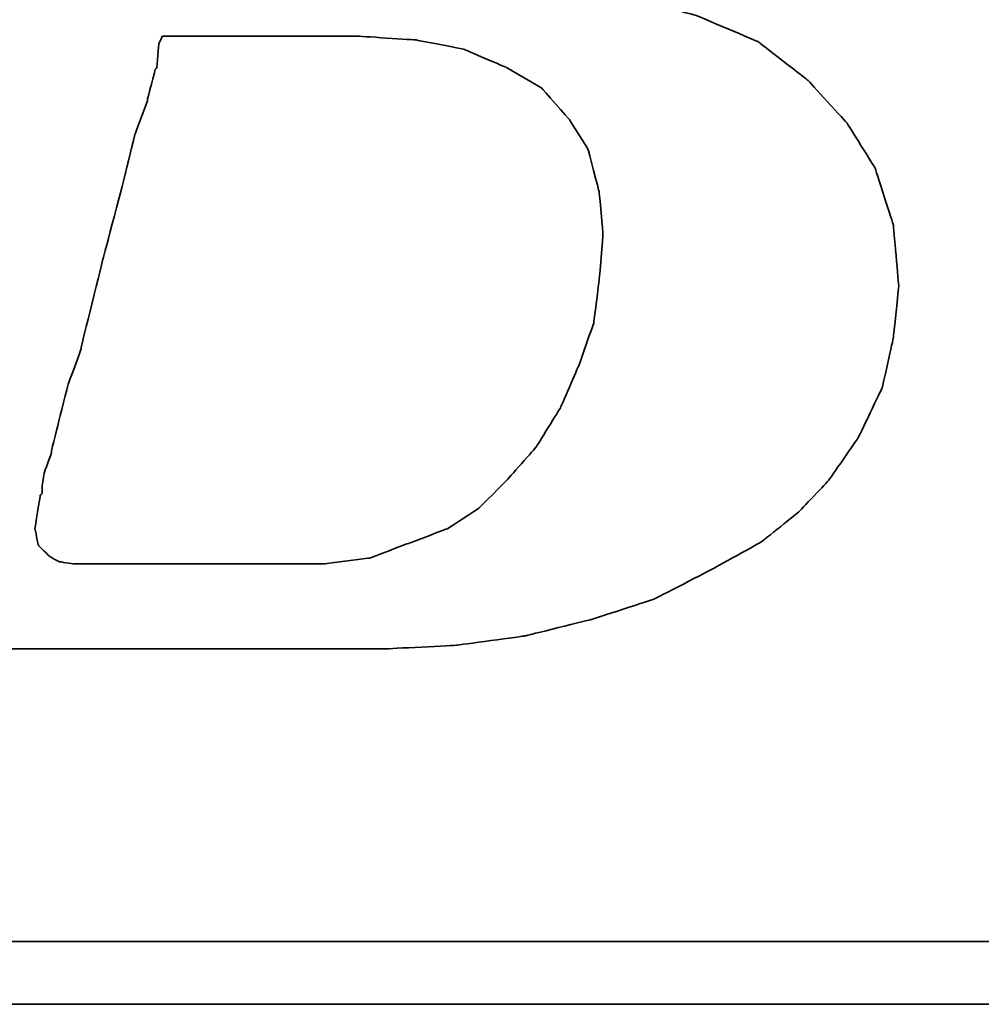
# Model space of a CAD drawing. Header units: millimetres. Extents: x 16 to 1153, y -526 to 762.
# Tile 21 of 42: x 63.51 to 63.874, y 43.11 to 43.483. Entities that reach past the tile are written whole.
import ezdxf

# ---------------------------------------------------------------- set-up
doc = ezdxf.new("R2010")
doc.units = ezdxf.units.MM
doc.layers.add('DIM', color=4, linetype='CONTINUOUS')
doc.layers.add('layer 1', color=7, linetype='CONTINUOUS')

# ---------------------------------------------------------------- blocks, each defined once
blk = doc.blocks.new('TBI MOTION logo(完整正式版)')
at = {"layer": 'layer 1', "color": 22, "lineweight": 35}
for points, knots in [([(-64.65375, -6.86375), (-64.65375, -6.86375), (-64.84375, -7.29625), (-64.84375, -7.29625), (-64.84375, -7.29625), (-64.84375, -7.29625), (-64.86875, -7.34375), (-64.86875, -7.34375), (-64.86875, -7.34375), (-64.86875, -7.34375), (-64.86875, -7.36875), (-64.86875, -7.36875), (-64.86875, -7.36875), (-64.86875, -7.36875), (-65.15375, -7.65375), (-65.15375, -7.65375), (-65.15375, -7.65375), (-65.15375, -7.65375), (-65.17875, -7.65375), (-65.17875, -7.65375), (-65.17875, -7.65375), (-65.17875, -7.65375), (-65.20375, -7.67875), (-65.20375, -7.67875), (-65.20375, -7.67875), (-65.20375, -7.67875), (-65.58875, -7.87125), (-65.58875, -7.87125), (-65.58875, -7.87125), (-65.58875, -7.87125), (-65.63375, -7.87125), (-65.63375, -7.87125), (-65.63375, -7.87125), (-65.63375, -7.87125), (-65.65875, -7.89375), (-65.65875, -7.89375), (-65.65875, -7.89375), (-65.65875, -7.89375), (-66.09375, -7.94375), (-66.09375, -7.94375), (-66.09375, -7.94375), (-66.09375, -7.94375), (-66.11375, -7.94375), (-66.11375, -7.94375), (-66.11375, -7.94375), (-66.11375, -7.94375), (-66.16375, -7.94375), (-66.16375, -7.94375), (-66.16375, -7.94375), (-66.16375, -7.94375), (-66.30875, -7.94375), (-66.30875, -7.94375), (-66.30875, -7.94375), (-66.30875, -7.94375), (-66.69375, -7.94375), (-66.69375, -7.94375), (-66.69375, -7.94375), (-66.69375, -7.94375), (-67.07375, -7.94375), (-67.07375, -7.94375), (-67.07375, -7.94375), (-67.07375, -7.94375), (-67.12375, -7.94375), (-67.12375, -7.94375), (-67.12375, -7.94375), (-67.12375, -7.94375), (-67.12375, -7.96625), (-67.12375, -7.96625), (-67.12375, -7.96625), (-67.12375, -7.96625), (-67.14875, -7.99125), (-67.14875, -7.99125), (-67.14875, -7.99125), (-67.14875, -7.99125), (-67.24375, -8.34875), (-67.24375, -8.34875), (-67.24375, -8.34875), (-67.24375, -8.34875), (-67.31375, -8.68625), (-67.31375, -8.68625), (-67.31375, -8.68625), (-67.31375, -8.68625), (-67.26875, -8.68625), (-67.26875, -8.68625), (-67.26875, -8.68625), (-67.26875, -8.68625), (-67.07375, -8.68625), (-67.07375, -8.68625), (-67.07375, -8.68625), (-67.07375, -8.68625), (-66.54875, -8.68625), (-66.54875, -8.68625), (-66.54875, -8.68625), (-66.54875, -8.68625), (-65.82625, -8.68625), (-65.82625, -8.68625), (-65.82625, -8.68625), (-65.82625, -8.68625), (-65.01375, -8.68625), (-65.01375, -8.68625), (-65.01375, -8.68625), (-65.01375, -8.68625), (-64.05375, -8.68625), (-64.05375, -8.68625), (-64.05375, -8.68625), (-64.05375, -8.68625), (-62.08375, -8.68625), (-62.08375, -8.68625), (-62.08375, -8.68625), (-62.08375, -8.68625), (-60.06875, -8.68625), (-60.06875, -8.68625), (-60.06875, -8.68625), (-60.06875, -8.68625), (-59.10875, -8.68625), (-59.10875, -8.68625), (-59.10875, -8.68625), (-59.10875, -8.68625), (-58.29375, -8.68625), (-58.29375, -8.68625), (-58.29375, -8.68625), (-58.29375, -8.68625), (-57.57375, -8.68625), (-57.57375, -8.68625), (-57.57375, -8.68625), (-57.57375, -8.68625), (-57.04875, -8.68625), (-57.04875, -8.68625), (-57.04875, -8.68625), (-57.04875, -8.68625), (-56.85375, -8.68625), (-56.85375, -8.68625), (-56.85375, -8.68625), (-56.85375, -8.68625), (-56.70875, -8.68625), (-56.70875, -8.68625), (-56.70875, -8.68625), (-56.70875, -8.68625), (-56.61375, -8.68625), (-56.61375, -8.68625), (-56.61375, -8.68625), (-56.61375, -8.68625), (-56.56875, -8.68625), (-56.56875, -8.68625), (-56.56875, -8.68625), (-56.56875, -8.68625), (-55.65375, -8.63875), (-55.65375, -8.63875), (-55.65375, -8.63875), (-55.65375, -8.63875), (-54.76875, -8.51875), (-54.76875, -8.51875), (-54.76875, -8.51875), (-54.76875, -8.51875), (-53.90375, -8.30375), (-53.90375, -8.30375), (-53.90375, -8.30375), (-53.90375, -8.30375), (-53.08875, -8.03875), (-53.08875, -8.03875), (-53.08875, -8.03875), (-53.08875, -8.03875), (-52.34375, -7.65375), (-52.34375, -7.65375), (-52.34375, -7.65375), (-52.34375, -7.65375), (-51.69875, -7.29625), (-51.69875, -7.29625), (-51.69875, -7.29625), (-51.69875, -7.29625), (-51.21875, -6.91125), (-51.21875, -6.91125), (-51.21875, -6.91125), (-51.21875, -6.91125), (-50.83375, -6.50375), (-50.83375, -6.50375), (-50.83375, -6.50375), (-50.83375, -6.50375), (-50.44875, -5.94875), (-50.44875, -5.94875), (-50.44875, -5.94875), (-50.44875, -5.94875), (-50.13875, -5.30375), (-50.13875, -5.30375), (-50.13875, -5.30375), (-50.13875, -5.30375), (-49.99375, -4.65375), (-49.99375, -4.65375), (-49.99375, -4.65375), (-49.99375, -4.65375), (-49.92375, -3.98375), (-49.92375, -3.98375), (-49.92375, -3.98375), (-49.92375, -3.98375), (-49.99375, -3.19374), (-49.99375, -3.19374), (-49.99375, -3.19374), (-49.99375, -3.19374), (-50.23374, -2.44874), (-50.23374, -2.44874), (-50.23374, -2.44874), (-50.23374, -2.44874), (-50.59375, -1.87374), (-50.59375, -1.87374), (-50.59375, -1.87374), (-50.59375, -1.87374), (-51.09875, -1.31874), (-51.09875, -1.31874), (-51.09875, -1.31874), (-51.09875, -1.31874), (-51.74375, -0.81875), (-51.74375, -0.81875), (-51.74375, -0.81875), (-51.74375, -0.81875), (-52.53875, -0.48125), (-52.53875, -0.48125), (-52.53875, -0.48125), (-52.53875, -0.48125), (-53.47375, -0.21875), (-53.47375, -0.21875), (-53.47375, -0.21875), (-53.47375, -0.21875), (-54.52875, -0.04874), (-54.52875, -0.04874), (-54.52875, -0.04874), (-54.52875, -0.04874), (-55.65375, 0.12125), (-55.65375, 0.12125), (-55.65375, 0.12125), (-55.65375, 0.12125), (-54.50375, 0.28624), (-54.50375, 0.28624), (-54.50375, 0.28624), (-54.50375, 0.28624), (-53.83375, 0.38124), (-53.83375, 0.38124), (-53.83375, 0.38124), (-53.83375, 0.38124), (-53.18375, 0.50125), (-53.18375, 0.50125), (-53.18375, 0.50125), (-53.18375, 0.50125), (-52.55875, 0.66874), (-52.55875, 0.66874), (-52.55875, 0.66874), (-52.55875, 0.66874), (-52.03375, 0.86124), (-52.03375, 0.86124), (-52.03375, 0.86124), (-52.03375, 0.86124), (-51.50374, 1.03124), (-51.50374, 1.03124), (-51.50374, 1.03124), (-51.50374, 1.03124), (-51.09875, 1.27125), (-51.09875, 1.27125), (-51.09875, 1.27125), (-51.09875, 1.27125), (-50.71375, 1.48624), (-50.71375, 1.48624), (-50.71375, 1.48624), (-50.71375, 1.48624), (-50.37625, 1.77625), (-50.37625, 1.77625), (-50.37625, 1.77625), (-50.37625, 1.77625), (-49.82375, 2.37625), (-49.82375, 2.37625), (-49.82375, 2.37625), (-49.82375, 2.37625), (-49.41875, 2.99625), (-49.41875, 2.99625), (-49.41875, 2.99625), (-49.41875, 2.99625), (-49.22375, 3.76625), (-49.22375, 3.76625), (-49.22375, 3.76625), (-49.22375, 3.76625), (-49.15375, 4.50874), (-49.15375, 4.50874), (-49.15375, 4.50874), (-49.15375, 4.50874), (-49.20375, 5.25125), (-49.20375, 5.25125), (-49.20375, 5.25125), (-49.20375, 5.25125), (-49.41875, 5.92625), (-49.41875, 5.92625), (-49.41875, 5.92625), (-49.41875, 5.92625), (-49.77875, 6.47625), (-49.77875, 6.47625), (-49.77875, 6.47625), (-49.77875, 6.47625), (-50.33125, 7.02624), (-50.33125, 7.02624), (-50.33125, 7.02624), (-50.33125, 7.02624), (-51.00125, 7.43625), (-51.00125, 7.43625), (-51.00125, 7.43625), (-51.00125, 7.43625), (-51.79375, 7.72625), (-51.79375, 7.72625), (-51.79375, 7.72625), (-51.79375, 7.72625), (-52.72875, 7.89124), (-52.72875, 7.89124), (-52.72875, 7.89124), (-52.72875, 7.89124), (-53.83375, 7.98625), (-53.83375, 7.98625), (-53.83375, 7.98625), (-53.83375, 7.98625), (-53.92875, 7.98625), (-53.92875, 7.98625), (-53.92875, 7.98625), (-53.92875, 7.98625), (-54.26375, 7.98625), (-54.26375, 7.98625), (-54.26375, 7.98625), (-54.26375, 7.98625), (-54.74375, 7.98625), (-54.74375, 7.98625), (-54.74375, 7.98625), (-54.74375, 7.98625), (-55.36875, 7.98625), (-55.36875, 7.98625), (-55.36875, 7.98625), (-55.36875, 7.98625), (-56.13375, 7.98625), (-56.13375, 7.98625), (-56.13375, 7.98625), (-56.13375, 7.98625), (-56.94875, 7.98625), (-56.94875, 7.98625), (-56.94875, 7.98625), (-56.94875, 7.98625), (-58.77625, 7.98625), (-58.77625, 7.98625), (-58.77625, 7.98625), (-58.77625, 7.98625), (-60.59875, 7.98625), (-60.59875, 7.98625), (-60.59875, 7.98625), (-60.59875, 7.98625), (-61.41375, 7.98625), (-61.41375, 7.98625), (-61.41375, 7.98625), (-61.41375, 7.98625), (-62.17875, 7.98625), (-62.17875, 7.98625), (-62.17875, 7.98625), (-62.17875, 7.98625), (-62.80375, 7.98625), (-62.80375, 7.98625), (-62.80375, 7.98625), (-62.80375, 7.98625), (-63.30625, 7.98625), (-63.30625, 7.98625), (-63.30625, 7.98625), (-63.30625, 7.98625), (-63.57375, 7.98625), (-63.57375, 7.98625), (-63.57375, 7.98625), (-63.57375, 7.98625), (-63.57375, 7.96375), (-63.57375, 7.96375), (-63.57375, 7.96375), (-63.57375, 7.96375), (-63.59875, 7.94125), (-63.59875, 7.94125), (-63.59875, 7.94125), (-63.59875, 7.94125), (-63.69375, 7.55625), (-63.69375, 7.55625), (-63.69375, 7.55625), (-63.69375, 7.55625), (-63.76375, 7.24624), (-63.76375, 7.24624), (-63.76375, 7.24624), (-63.76375, 7.24624), (-63.23875, 7.24624), (-63.23875, 7.24624), (-63.23875, 7.24624), (-63.23875, 7.24624), (-62.75875, 7.24624), (-62.75875, 7.24624), (-62.75875, 7.24624), (-62.75875, 7.24624), (-62.61125, 7.24624), (-62.61125, 7.24624), (-62.61125, 7.24624), (-62.61125, 7.24624), (-62.56625, 7.24624), (-62.56625, 7.24624), (-62.56625, 7.24624), (-62.56625, 7.24624), (-62.22875, 7.24624), (-62.22875, 7.24624), (-62.22875, 7.24624), (-62.22875, 7.24624), (-62.20375, 7.24624), (-62.20375, 7.24624), (-62.20375, 7.24624), (-62.20375, 7.24624), (-62.17875, 7.21875), (-62.17875, 7.21875), (-62.17875, 7.21875), (-62.17875, 7.21875), (-61.96375, 7.17125), (-61.96375, 7.17125), (-61.96375, 7.17125), (-61.96375, 7.17125), (-61.72375, 7.12624), (-61.72375, 7.12624), (-61.72375, 7.12624), (-61.72375, 7.12624), (-61.70375, 7.12624), (-61.70375, 7.12624), (-61.70375, 7.12624), (-61.70375, 7.12624), (-61.55875, 7.07624), (-61.55875, 7.07624), (-61.55875, 7.07624), (-61.55875, 7.07624), (-61.50875, 7.07624), (-61.50875, 7.07624), (-61.50875, 7.07624), (-61.50875, 7.07624), (-61.48375, 7.02624), (-61.48375, 7.02624), (-61.48375, 7.02624), (-61.48375, 7.02624), (-61.31875, 6.83375), (-61.31875, 6.83375), (-61.31875, 6.83375), (-61.31875, 6.83375), (-61.29375, 6.81125), (-61.29375, 6.81125), (-61.29375, 6.81125), (-61.29375, 6.81125), (-61.29375, 6.78625), (-61.29375, 6.78625), (-61.29375, 6.78625), (-61.29375, 6.78625), (-61.19875, 6.50124), (-61.19875, 6.50124), (-61.19875, 6.50124), (-61.19875, 6.50124), (-61.17375, 6.45124), (-61.17375, 6.45124), (-61.17375, 6.45124), (-61.17375, 6.45124), (-61.19875, 6.40625), (-61.19875, 6.40625), (-61.19875, 6.40625), (-61.19875, 6.40625), (-61.26875, 5.99624), (-61.26875, 5.99624), (-61.26875, 5.99624), (-61.26875, 5.99624), (-61.26875, 5.85125), (-61.26875, 5.85125), (-61.26875, 5.85125), (-61.26875, 5.85125), (-61.26875, 5.82625), (-61.26875, 5.82625), (-61.26875, 5.82625), (-61.26875, 5.82625), (-61.29375, 5.80625), (-61.29375, 5.80625), (-61.29375, 5.80625), (-61.29375, 5.80625), (-61.34125, 5.66125), (-61.34125, 5.66125), (-61.34125, 5.66125), (-61.34125, 5.66125), (-61.41375, 5.44625), (-61.41375, 5.44625), (-61.41375, 5.44625), (-61.41375, 5.44625), (-61.48375, 5.15625), (-61.48375, 5.15625), (-61.48375, 5.15625), (-61.48375, 5.15625), (-61.58375, 4.82124), (-61.58375, 4.82124), (-61.58375, 4.82124), (-61.58375, 4.82124), (-61.79875, 4.00375), (-61.79875, 4.00375), (-61.79875, 4.00375), (-61.79875, 4.00375), (-62.05875, 2.99625), (-62.05875, 2.99625), (-62.05875, 2.99625), (-62.05875, 2.99625), (-62.34875, 1.91625), (-62.34875, 1.91625), (-62.34875, 1.91625), (-62.34875, 1.91625), (-62.97375, -0.41124), (-62.97375, -0.41124), (-62.97375, -0.41124), (-62.97375, -0.41124), (-63.59875, -2.75875), (-63.59875, -2.75875), (-63.59875, -2.75875), (-63.59875, -2.75875), (-63.88375, -3.86374), (-63.88375, -3.86374), (-63.88375, -3.86374), (-63.88375, -3.86374), (-64.14875, -4.82374), (-64.14875, -4.82374), (-64.14875, -4.82374), (-64.14875, -4.82374), (-64.36375, -5.64125), (-64.36375, -5.64125), (-64.36375, -5.64125), (-64.36375, -5.64125), (-64.43625, -5.97625), (-64.43625, -5.97625), (-64.43625, -5.97625), (-64.43625, -5.97625), (-64.50875, -6.28625), (-64.50875, -6.28625), (-64.50875, -6.28625), (-64.50875, -6.28625), (-64.50875, -6.30875), (-64.50875, -6.30875), (-64.50875, -6.30875), (-64.50875, -6.30875), (-64.57875, -6.50375), (-64.57875, -6.50375), (-64.57875, -6.50375), (-64.57875, -6.50375), (-64.62875, -6.69625), (-64.62875, -6.69625), (-64.62875, -6.69625), (-64.62875, -6.69625), (-64.62875, -6.76875), (-64.62875, -6.76875), (-64.62875, -6.76875), (-64.62875, -6.76875), (-64.62875, -6.81375), (-64.62875, -6.81375), (-64.62875, -6.81375), (-64.62875, -6.81375), (-64.62875, -6.83875), (-64.62875, -6.83875), (-64.62875, -6.83875), (-64.62875, -6.83875), (-64.65375, -6.86375), (-64.65375, -6.86375)], [0, 0, 0, 0, 0.00719424, 0.00719424, 0.00719424, 0.00719425, 0.01438849, 0.01438849, 0.01438849, 0.0143885, 0.02158273, 0.02158273, 0.02158273, 0.02158274, 0.02877698, 0.02877698, 0.02877698, 0.02877699, 0.03597122, 0.03597122, 0.03597122, 0.03597123, 0.04316547, 0.04316547, 0.04316547, 0.04316548, 0.05035971, 0.05035971, 0.05035971, 0.05035972, 0.05755396, 0.05755396, 0.05755396, 0.05755397, 0.0647482, 0.0647482, 0.0647482, 0.06474821, 0.07194245, 0.07194245, 0.07194245, 0.07194246, 0.07913669, 0.07913669, 0.07913669, 0.0791367, 0.08633094, 0.08633094, 0.08633094, 0.08633095, 0.09352518, 0.09352518, 0.09352518, 0.09352519, 0.10071942, 0.10071942, 0.10071942, 0.10071943, 0.10791367, 0.10791367, 0.10791367, 0.10791368, 0.11510791, 0.11510791, 0.11510791, 0.11510792, 0.12230216, 0.12230216, 0.12230216, 0.12230217, 0.1294964, 0.1294964, 0.1294964, 0.12949641, 0.13669065, 0.13669065, 0.13669065, 0.13669066, 0.14388489, 0.14388489, 0.14388489, 0.1438849, 0.15107914, 0.15107914, 0.15107914, 0.15107915, 0.15827338, 0.15827338, 0.15827338, 0.15827339, 0.16546763, 0.16546763, 0.16546763, 0.16546764, 0.17266187, 0.17266187, 0.17266187, 0.17266188, 0.17985612, 0.17985612, 0.17985612, 0.17985613, 0.18705036, 0.18705036, 0.18705036, 0.18705037, 0.1942446, 0.1942446, 0.1942446, 0.19424461, 0.20143885, 0.20143885, 0.20143885, 0.20143886, 0.20863309, 0.20863309, 0.20863309, 0.2086331, 0.21582734, 0.21582734, 0.21582734, 0.21582735, 0.22302158, 0.22302158, 0.22302158, 0.22302159, 0.23021583, 0.23021583, 0.23021583, 0.23021584, 0.23741007, 0.23741007, 0.23741007, 0.23741008, 0.24460432, 0.24460432, 0.24460432, 0.24460433, 0.25179856, 0.25179856, 0.25179856, 0.25179857, 0.25899281, 0.25899281, 0.25899281, 0.25899282, 0.26618705, 0.26618705, 0.26618705, 0.26618706, 0.27338129, 0.27338129, 0.27338129, 0.2733813, 0.28057554, 0.28057554, 0.28057554, 0.28057555, 0.28776978, 0.28776978, 0.28776978, 0.28776979, 0.29496403, 0.29496403, 0.29496403, 0.29496404, 0.30215827, 0.30215827, 0.30215827, 0.30215828, 0.30935252, 0.30935252, 0.30935252, 0.30935253, 0.31654676, 0.31654676, 0.31654676, 0.31654677, 0.32374101, 0.32374101, 0.32374101, 0.32374102, 0.33093525, 0.33093525, 0.33093525, 0.33093526, 0.3381295, 0.3381295, 0.3381295, 0.33812951, 0.34532374, 0.34532374, 0.34532374, 0.34532375, 0.35251799, 0.35251799, 0.35251799, 0.352518, 0.35971223, 0.35971223, 0.35971223, 0.35971224, 0.36690647, 0.36690647, 0.36690647, 0.36690648, 0.37410072, 0.37410072, 0.37410072, 0.37410073, 0.38129496, 0.38129496, 0.38129496, 0.38129497, 0.38848921, 0.38848921, 0.38848921, 0.38848922, 0.39568345, 0.39568345, 0.39568345, 0.39568346, 0.4028777, 0.4028777, 0.4028777, 0.40287771, 0.41007194, 0.41007194, 0.41007194, 0.41007195, 0.41726619, 0.41726619, 0.41726619, 0.4172662, 0.42446043, 0.42446043, 0.42446043, 0.42446044, 0.43165468, 0.43165468, 0.43165468, 0.43165469, 0.43884892, 0.43884892, 0.43884892, 0.43884893, 0.44604317, 0.44604317, 0.44604317, 0.44604318, 0.45323741, 0.45323741, 0.45323741, 0.45323742, 0.46043165, 0.46043165, 0.46043165, 0.46043166, 0.4676259, 0.4676259, 0.4676259, 0.46762591, 0.47482014, 0.47482014, 0.47482014, 0.47482015, 0.48201439, 0.48201439, 0.48201439, 0.4820144, 0.48920863, 0.48920863, 0.48920863, 0.48920864, 0.49640288, 0.49640288, 0.49640288, 0.49640289, 0.50359712, 0.50359712, 0.50359712, 0.50359713, 0.51079137, 0.51079137, 0.51079137, 0.51079138, 0.51798561, 0.51798561, 0.51798561, 0.51798562, 0.52517986, 0.52517986, 0.52517986, 0.52517987, 0.5323741, 0.5323741, 0.5323741, 0.53237411, 0.53956835, 0.53956835, 0.53956835, 0.53956836, 0.54676259, 0.54676259, 0.54676259, 0.5467626, 0.55395683, 0.55395683, 0.55395683, 0.55395684, 0.56115108, 0.56115108, 0.56115108, 0.56115109, 0.56834532, 0.56834532, 0.56834532, 0.56834533, 0.57553957, 0.57553957, 0.57553957, 0.57553958, 0.58273381, 0.58273381, 0.58273381, 0.58273382, 0.58992806, 0.58992806, 0.58992806, 0.58992807, 0.5971223, 0.5971223, 0.5971223, 0.59712231, 0.60431655, 0.60431655, 0.60431655, 0.60431656, 0.61151079, 0.61151079, 0.61151079, 0.6115108, 0.61870504, 0.61870504, 0.61870504, 0.61870505, 0.62589928, 0.62589928, 0.62589928, 0.62589929, 0.63309353, 0.63309353, 0.63309353, 0.63309354, 0.64028777, 0.64028777, 0.64028777, 0.64028778, 0.64748201, 0.64748201, 0.64748201, 0.64748202, 0.65467626, 0.65467626, 0.65467626, 0.65467627, 0.6618705, 0.6618705, 0.6618705, 0.66187051, 0.66906475, 0.66906475, 0.66906475, 0.66906476, 0.67625899, 0.67625899, 0.67625899, 0.676259, 0.68345324, 0.68345324, 0.68345324, 0.68345325, 0.69064748, 0.69064748, 0.69064748, 0.69064749, 0.69784173, 0.69784173, 0.69784173, 0.69784174, 0.70503597, 0.70503597, 0.70503597, 0.70503598, 0.71223022, 0.71223022, 0.71223022, 0.71223023, 0.71942446, 0.71942446, 0.71942446, 0.71942447, 0.72661871, 0.72661871, 0.72661871, 0.72661872, 0.73381295, 0.73381295, 0.73381295, 0.73381296, 0.74100719, 0.74100719, 0.74100719, 0.7410072, 0.74820144, 0.74820144, 0.74820144, 0.74820145, 0.75539568, 0.75539568, 0.75539568, 0.75539569, 0.76258993, 0.76258993, 0.76258993, 0.76258994, 0.76978417, 0.76978417, 0.76978417, 0.76978418, 0.77697842, 0.77697842, 0.77697842, 0.77697843, 0.78417266, 0.78417266, 0.78417266, 0.78417267, 0.79136691, 0.79136691, 0.79136691, 0.79136692, 0.79856115, 0.79856115, 0.79856115, 0.79856116, 0.8057554, 0.8057554, 0.8057554, 0.80575541, 0.81294964, 0.81294964, 0.81294964, 0.81294965, 0.82014388, 0.82014388, 0.82014388, 0.82014389, 0.82733813, 0.82733813, 0.82733813, 0.82733814, 0.83453237, 0.83453237, 0.83453237, 0.83453238, 0.84172662, 0.84172662, 0.84172662, 0.84172663, 0.84892086, 0.84892086, 0.84892086, 0.84892087, 0.85611511, 0.85611511, 0.85611511, 0.85611512, 0.86330935, 0.86330935, 0.86330935, 0.86330936, 0.8705036, 0.8705036, 0.8705036, 0.87050361, 0.87769784, 0.87769784, 0.87769784, 0.87769785, 0.88489209, 0.88489209, 0.88489209, 0.8848921, 0.89208633, 0.89208633, 0.89208633, 0.89208634, 0.89928058, 0.89928058, 0.89928058, 0.89928059, 0.90647482, 0.90647482, 0.90647482, 0.90647483, 0.91366906, 0.91366906, 0.91366906, 0.91366907, 0.92086331, 0.92086331, 0.92086331, 0.92086332, 0.92805755, 0.92805755, 0.92805755, 0.92805756, 0.9352518, 0.9352518, 0.9352518, 0.93525181, 0.94244604, 0.94244604, 0.94244604, 0.94244605, 0.94964029, 0.94964029, 0.94964029, 0.9496403, 0.95683453, 0.95683453, 0.95683453, 0.95683454, 0.96402878, 0.96402878, 0.96402878, 0.96402879, 0.97122302, 0.97122302, 0.97122302, 0.97122303, 0.97841727, 0.97841727, 0.97841727, 0.97841728, 0.98561151, 0.98561151, 0.98561151, 0.98561152, 0.99280576, 0.99280576, 0.99280576, 0.99280577, 1, 1, 1, 1]), ([(-61.03125, -6.57375), (-61.03125, -6.57375), (-61.03125, -6.67125), (-61.03125, -6.67125), (-61.03125, -6.67125), (-61.03125, -6.67125), (-61.05375, -6.69625), (-61.05375, -6.69625), (-61.05375, -6.69625), (-61.05375, -6.69625), (-61.12375, -7.12875), (-61.12375, -7.12875), (-61.12375, -7.12875), (-61.12375, -7.12875), (-61.07875, -7.34375), (-61.07875, -7.34375), (-61.07875, -7.34375), (-61.07875, -7.34375), (-60.93375, -7.48875), (-60.93375, -7.48875), (-60.93375, -7.48875), (-60.93375, -7.48875), (-60.81375, -7.55625), (-60.81375, -7.55625), (-60.81375, -7.55625), (-60.81375, -7.55625), (-60.62375, -7.58375), (-60.62375, -7.58375), (-60.62375, -7.58375), (-60.62375, -7.58375), (-60.30875, -7.58375), (-60.30875, -7.58375), (-60.30875, -7.58375), (-60.30875, -7.58375), (-59.97375, -7.58375), (-59.97375, -7.58375), (-59.97375, -7.58375), (-59.97375, -7.58375), (-59.87875, -7.58375), (-59.87875, -7.58375), (-59.87875, -7.58375), (-59.87875, -7.58375), (-59.63625, -7.58375), (-59.63625, -7.58375), (-59.63625, -7.58375), (-59.63625, -7.58375), (-58.96875, -7.58375), (-58.96875, -7.58375), (-58.96875, -7.58375), (-58.96875, -7.58375), (-58.29375, -7.58375), (-58.29375, -7.58375), (-58.29375, -7.58375), (-58.29375, -7.58375), (-58.05375, -7.58375), (-58.05375, -7.58375), (-58.05375, -7.58375), (-58.05375, -7.58375), (-57.98375, -7.58375), (-57.98375, -7.58375), (-57.98375, -7.58375), (-57.98375, -7.58375), (-57.35875, -7.58375), (-57.35875, -7.58375), (-57.35875, -7.58375), (-57.35875, -7.58375), (-56.78375, -7.50875), (-56.78375, -7.50875), (-56.78375, -7.50875), (-56.78375, -7.50875), (-56.27875, -7.31875), (-56.27875, -7.31875), (-56.27875, -7.31875), (-56.27875, -7.31875), (-55.77375, -7.12875), (-55.77375, -7.12875), (-55.77375, -7.12875), (-55.77375, -7.12875), (-55.36875, -6.86375), (-55.36875, -6.86375), (-55.36875, -6.86375), (-55.36875, -6.86375), (-55.00875, -6.50375), (-55.00875, -6.50375), (-55.00875, -6.50375), (-55.00875, -6.50375), (-54.62375, -6.06875), (-54.62375, -6.06875), (-54.62375, -6.06875), (-54.62375, -6.06875), (-54.31375, -5.56875), (-54.31375, -5.56875), (-54.31375, -5.56875), (-54.31375, -5.56875), (-54.07375, -5.01625), (-54.07375, -5.01625), (-54.07375, -5.01625), (-54.07375, -5.01625), (-53.87875, -4.46374), (-53.87875, -4.46374), (-53.87875, -4.46374), (-53.87875, -4.46374), (-53.80875, -3.91375), (-53.80875, -3.91375), (-53.80875, -3.91375), (-53.80875, -3.91375), (-53.75875, -3.31375), (-53.75875, -3.31375), (-53.75875, -3.31375), (-53.75875, -3.31375), (-53.80875, -2.75875), (-53.80875, -2.75875), (-53.80875, -2.75875), (-53.80875, -2.75875), (-53.95375, -2.20875), (-53.95375, -2.20875), (-53.95375, -2.20875), (-53.95375, -2.20875), (-54.19375, -1.82625), (-54.19375, -1.82625), (-54.19375, -1.82625), (-54.19375, -1.82625), (-54.55375, -1.41875), (-54.55375, -1.41875), (-54.55375, -1.41875), (-54.55375, -1.41875), (-55.00875, -1.15125), (-55.00875, -1.15125), (-55.00875, -1.15125), (-55.00875, -1.15125), (-55.56125, -0.91375), (-55.56125, -0.91375), (-55.56125, -0.91375), (-55.56125, -0.91375), (-56.18125, -0.79375), (-56.18125, -0.79375), (-56.18125, -0.79375), (-56.18125, -0.79375), (-56.94875, -0.74374), (-56.94875, -0.74374), (-56.94875, -0.74374), (-56.94875, -0.74374), (-56.99875, -0.74374), (-56.99875, -0.74374), (-56.99875, -0.74374), (-56.99875, -0.74374), (-57.09375, -0.74374), (-57.09375, -0.74374), (-57.09375, -0.74374), (-57.09375, -0.74374), (-57.38375, -0.74374), (-57.38375, -0.74374), (-57.38375, -0.74374), (-57.38375, -0.74374), (-57.76875, -0.74374), (-57.76875, -0.74374), (-57.76875, -0.74374), (-57.76875, -0.74374), (-58.24625, -0.74374), (-58.24625, -0.74374), (-58.24625, -0.74374), (-58.24625, -0.74374), (-58.72875, -0.74374), (-58.72875, -0.74374), (-58.72875, -0.74374), (-58.72875, -0.74374), (-59.20875, -0.74374), (-59.20875, -0.74374), (-59.20875, -0.74374), (-59.20875, -0.74374), (-59.46875, -0.74374), (-59.46875, -0.74374), (-59.46875, -0.74374), (-59.46875, -0.74374), (-59.51625, -0.83875), (-59.51625, -0.83875), (-59.51625, -0.83875), (-59.51625, -0.83875), (-59.54375, -1.15125), (-59.54375, -1.15125), (-59.54375, -1.15125), (-59.54375, -1.15125), (-59.56375, -1.17874), (-59.56375, -1.17874), (-59.56375, -1.17874), (-59.56375, -1.17874), (-59.66375, -1.55875), (-59.66375, -1.55875), (-59.66375, -1.55875), (-59.66375, -1.55875), (-59.66375, -1.58375), (-59.66375, -1.58375), (-59.66375, -1.58375), (-59.66375, -1.58375), (-59.82875, -2.01874), (-59.82875, -2.01874), (-59.82875, -2.01874), (-59.82875, -2.01874), (-59.94875, -2.52125), (-59.94875, -2.52125), (-59.94875, -2.52125), (-59.94875, -2.52125), (-60.23875, -3.62375), (-60.23875, -3.62375), (-60.23875, -3.62375), (-60.23875, -3.62375), (-60.52375, -4.77624), (-60.52375, -4.77624), (-60.52375, -4.77624), (-60.52375, -4.77624), (-60.52375, -4.79874), (-60.52375, -4.79874), (-60.52375, -4.79874), (-60.52375, -4.79874), (-60.69125, -5.25375), (-60.69125, -5.25375), (-60.69125, -5.25375), (-60.69125, -5.25375), (-60.81375, -5.73625), (-60.81375, -5.73625), (-60.81375, -5.73625), (-60.81375, -5.73625), (-60.90875, -6.11875), (-60.90875, -6.11875), (-60.90875, -6.11875), (-60.90875, -6.11875), (-60.90875, -6.14375), (-60.90875, -6.14375), (-60.90875, -6.14375), (-60.90875, -6.14375), (-61.00375, -6.40875), (-61.00375, -6.40875), (-61.00375, -6.40875), (-61.00375, -6.40875), (-61.03125, -6.57375), (-61.03125, -6.57375)], [0, 0, 0, 0, 0.01694915, 0.01694915, 0.01694915, 0.01694916, 0.03389831, 0.03389831, 0.03389831, 0.03389832, 0.05084746, 0.05084746, 0.05084746, 0.05084747, 0.06779661, 0.06779661, 0.06779661, 0.06779662, 0.08474576, 0.08474576, 0.08474576, 0.08474577, 0.10169492, 0.10169492, 0.10169492, 0.10169493, 0.11864407, 0.11864407, 0.11864407, 0.11864408, 0.13559322, 0.13559322, 0.13559322, 0.13559323, 0.15254237, 0.15254237, 0.15254237, 0.15254238, 0.16949153, 0.16949153, 0.16949153, 0.16949154, 0.18644068, 0.18644068, 0.18644068, 0.18644069, 0.20338983, 0.20338983, 0.20338983, 0.20338984, 0.22033898, 0.22033898, 0.22033898, 0.22033899, 0.23728814, 0.23728814, 0.23728814, 0.23728815, 0.25423729, 0.25423729, 0.25423729, 0.2542373, 0.27118644, 0.27118644, 0.27118644, 0.27118645, 0.28813559, 0.28813559, 0.28813559, 0.2881356, 0.30508475, 0.30508475, 0.30508475, 0.30508476, 0.3220339, 0.3220339, 0.3220339, 0.32203391, 0.33898305, 0.33898305, 0.33898305, 0.33898306, 0.3559322, 0.3559322, 0.3559322, 0.35593221, 0.37288136, 0.37288136, 0.37288136, 0.37288137, 0.38983051, 0.38983051, 0.38983051, 0.38983052, 0.40677966, 0.40677966, 0.40677966, 0.40677967, 0.42372881, 0.42372881, 0.42372881, 0.42372882, 0.44067797, 0.44067797, 0.44067797, 0.44067798, 0.45762712, 0.45762712, 0.45762712, 0.45762713, 0.47457627, 0.47457627, 0.47457627, 0.47457628, 0.49152542, 0.49152542, 0.49152542, 0.49152543, 0.50847458, 0.50847458, 0.50847458, 0.50847459, 0.52542373, 0.52542373, 0.52542373, 0.52542374, 0.54237288, 0.54237288, 0.54237288, 0.54237289, 0.55932203, 0.55932203, 0.55932203, 0.55932204, 0.57627119, 0.57627119, 0.57627119, 0.5762712, 0.59322034, 0.59322034, 0.59322034, 0.59322035, 0.61016949, 0.61016949, 0.61016949, 0.6101695, 0.62711864, 0.62711864, 0.62711864, 0.62711865, 0.6440678, 0.6440678, 0.6440678, 0.64406781, 0.66101695, 0.66101695, 0.66101695, 0.66101696, 0.6779661, 0.6779661, 0.6779661, 0.67796611, 0.69491525, 0.69491525, 0.69491525, 0.69491526, 0.71186441, 0.71186441, 0.71186441, 0.71186442, 0.72881356, 0.72881356, 0.72881356, 0.72881357, 0.74576271, 0.74576271, 0.74576271, 0.74576272, 0.76271186, 0.76271186, 0.76271186, 0.76271187, 0.77966102, 0.77966102, 0.77966102, 0.77966103, 0.79661017, 0.79661017, 0.79661017, 0.79661018, 0.81355932, 0.81355932, 0.81355932, 0.81355933, 0.83050847, 0.83050847, 0.83050847, 0.83050848, 0.84745763, 0.84745763, 0.84745763, 0.84745764, 0.86440678, 0.86440678, 0.86440678, 0.86440679, 0.88135593, 0.88135593, 0.88135593, 0.88135594, 0.89830508, 0.89830508, 0.89830508, 0.89830509, 0.91525424, 0.91525424, 0.91525424, 0.91525425, 0.93220339, 0.93220339, 0.93220339, 0.9322034, 0.94915254, 0.94915254, 0.94915254, 0.94915255, 0.96610169, 0.96610169, 0.96610169, 0.9661017, 0.98305085, 0.98305085, 0.98305085, 0.98305086, 1, 1, 1, 1]), ([(75.90875, -9.47875), (75.90875, -9.47875), (75.90875, -12.28625), (75.90875, -12.28625), (75.90875, -12.28625), (75.90875, -12.28625), (75.90875, -12.47875), (75.90875, -12.47875), (75.90875, -12.47875), (75.90875, -12.47875), (75.71625, -12.47875), (75.71625, -12.47875), (75.71625, -12.47875), (75.71625, -12.47875), (-88.32875, -12.47875), (-88.32875, -12.47875), (-88.32875, -12.47875), (-88.32875, -12.47875), (-88.32875, -13.29375), (-88.32875, -13.29375), (-88.32875, -13.29375), (-88.32875, -13.29375), (82.89125, -13.29375), (82.89125, -13.29375), (82.89125, -13.29375), (82.89125, -13.29375), (75.90875, -9.47875), (75.90875, -9.47875)], [0, 0, 0, 0, 0.14285714, 0.14285714, 0.14285714, 0.14285715, 0.28571429, 0.28571429, 0.28571429, 0.2857143, 0.42857143, 0.42857143, 0.42857143, 0.42857144, 0.57142857, 0.57142857, 0.57142857, 0.57142858, 0.71428571, 0.71428571, 0.71428571, 0.71428572, 0.85714286, 0.85714286, 0.85714286, 0.85714287, 1, 1, 1, 1])]:
    blk.add_open_spline(points, degree=3, knots=knots, dxfattribs=at)

msp = doc.modelspace()

# ---------------------------------------------------------------- block references
at = {"layer": 'DIM', "color": 7, "xscale": 0.0291894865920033, "yscale": 0.0291894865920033, "zscale": 0.0291894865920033}
msp.add_blockref('TBI MOTION logo(完整正式版)', (65.30039, 43.49848), dxfattribs=at)

doc.saveas('drawing.dxf')
